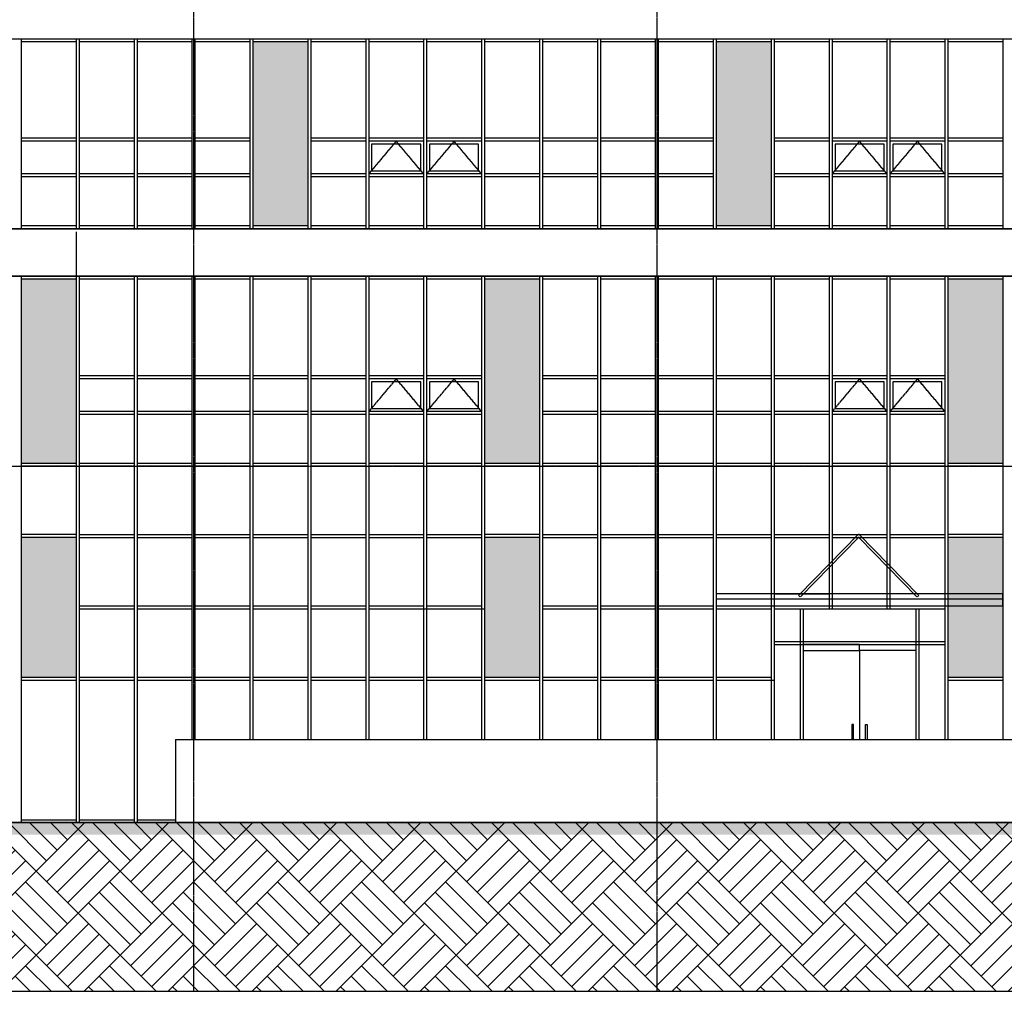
# Model space of a CAD drawing. Header units: millimetres. Extents: x 3445018 to 4174071, y -6064565 to -5122887.
# Tile 137 of 192: x 3752399 to 3768974, y -5349280 to -5332919. Entities that reach past the tile are written whole.
import ezdxf

# ---------------------------------------------------------------- set-up
doc = ezdxf.new("R2010")
doc.units = ezdxf.units.MM
doc.header["$MEASUREMENT"] = 0
doc.linetypes.add('CEN', pattern=[66, 60, -2, 2, -2])
for name, color, linetype in [('6', 6, 'CONTINUOUS'), ('CEN', 13, 'CEN'), ('EL1', 2, 'CONTINUOUS'), ('EL2', 3, 'CONTINUOUS'), ('FI', 6, 'CONTINUOUS'), ('HA', 9, 'CONTINUOUS'), ('SO-252', 252, 'CONTINUOUS'), ('WIN1', 4, 'CONTINUOUS'), ('WIN2', 9, 'CONTINUOUS')]:
    doc.layers.add(name, color=color, linetype=linetype)

msp = doc.modelspace()

# ---------------------------------------------------------------- hatches: boundary and pattern name
at = {"layer": 'HA'}
h = msp.add_hatch(dxfattribs=at)
h.set_pattern_fill('G38', color=256, scale=2000, angle=45, style=0, pattern_type=2)
h.set_pattern_definition([(45, (3799342.9, -5324631.8), (-707.107, 707.107), [2000, 0]), (45, (3798459, -5323747.9), (9e-14, 1414.214), [1000, -1000]), (45, (3798282.2, -5323571.2), (9e-14, 1414.214), [1000, -1000]), (45, (3798105.5, -5323394.4), (9e-14, 1414.214), [1000, -1000]), (135, (3799342.9, -5324631.8), (-707.107, -707.107), [2000, 0]), (135, (3799519.7, -5324455.1), (-1414.214, 2e-13), [1000, -1000]), (135, (3799696.4, -5324278.3), (-1414.214, 2e-13), [1000, -1000]), (135, (3799873.2, -5324101.5), (-1414.214, 2e-13), [1000, -1000])])
h.paths.add_polyline_path([(3785824.138, -5349279.63), (3785824.138, -5346439.461), (3741116.369, -5346439.461), (3741116.369, -5349279.63)])
at = {"layer": 'SO-252', "ltscale": 200}
h = msp.add_hatch(color=256, dxfattribs=at)
h.dxf.hatch_style = 1
h.paths.add_polyline_path([(3748524.138, -5333289.461), (3749449.138, -5333289.461), (3749449.138, -5336389.461), (3748524.138, -5336389.461)])
h.paths.add_polyline_path([(3756324.138, -5333289.461), (3757249.138, -5333289.461), (3757249.138, -5336389.461), (3756324.138, -5336389.461)])
h.paths.add_polyline_path([(3764124.138, -5333289.461), (3765049.138, -5333289.461), (3765049.138, -5336389.461), (3764124.138, -5336389.461)])
h.paths.add_polyline_path([(3771924.138, -5333289.461), (3772849.138, -5333289.461), (3772849.138, -5336389.461), (3771924.138, -5336389.461)])
h.paths.add_polyline_path([(3779724.138, -5333282.246), (3780749.138, -5333282.246), (3780749.138, -5336389.461), (3779724.138, -5336389.461)])
h = msp.add_hatch(color=256, dxfattribs=at)
h.dxf.hatch_style = 1
h.paths.add_polyline_path([(3775824.138, -5337289.461), (3776749.138, -5337289.461), (3776749.138, -5340389.461), (3775824.138, -5340389.461)])
h.paths.add_polyline_path([(3768024.138, -5337289.461), (3768949.138, -5337289.461), (3768949.138, -5340389.461), (3768024.138, -5340389.461)])
h.paths.add_polyline_path([(3760224.138, -5337289.461), (3761149.138, -5337289.461), (3761149.138, -5340389.461), (3760224.138, -5340389.461)])
h.paths.add_polyline_path([(3752424.138, -5337289.461), (3753349.138, -5337289.461), (3753349.138, -5340389.461), (3752424.138, -5340389.461)])
h = msp.add_hatch(color=256, dxfattribs=at)
h.dxf.hatch_style = 1
h.paths.add_polyline_path([(3753349.138, -5341639.461), (3752424.138, -5341639.461), (3752424.138, -5343989.461), (3753349.138, -5343989.461)])
h.paths.add_polyline_path([(3761149.138, -5341639.461), (3760224.138, -5341639.461), (3760224.138, -5343989.461), (3761149.138, -5343989.461)])
h.paths.add_polyline_path([(3768949.138, -5341639.461), (3768024.138, -5341639.461), (3768024.138, -5343989.461), (3768949.138, -5343989.461)])
h.paths.add_polyline_path([(3776749.138, -5341639.461), (3775824.138, -5341639.461), (3775824.138, -5343989.461), (3776749.138, -5343989.461)])

# ---------------------------------------------------------------- linework, layer by layer
at = {"layer": '6'}
msp.add_lwpolyline([(3785824.138, -5349279.63), (3785824.138, -5346439.461), (3741116.369, -5346439.461), (3741116.369, -5349279.63)], close=True, dxfattribs=at)
at = {"layer": 'CEN'}
for p, q in [((3755324.138, -5293351.227), (3755324.138, -5349279.63)), ((3763124.138, -5293351.227), (3763124.138, -5349279.63)), ((3741116.369, -5336439.461), (3785824.138, -5336439.461)), ((3741116.369, -5340439.461), (3785824.138, -5340439.461)), ((3741116.369, -5346439.461), (3785824.138, -5346439.461))]:
    msp.add_line(p, q, dxfattribs=at)
for points in [[(3759199.138, -5335514.461), (3758736.638, -5334964.461), (3758274.138, -5335514.461)], [(3760174.138, -5335514.461), (3759711.638, -5334964.461), (3759249.138, -5335514.461)], [(3766999.138, -5335514.461), (3766536.638, -5334964.461), (3766074.138, -5335514.461)], [(3767974.138, -5335514.461), (3767511.638, -5334964.461), (3767049.138, -5335514.461)], [(3759199.138, -5339514.461), (3758736.638, -5338964.461), (3758274.138, -5339514.461)], [(3760174.138, -5339514.461), (3759711.638, -5338964.461), (3759249.138, -5339514.461)], [(3766999.138, -5339514.461), (3766536.638, -5338964.461), (3766074.138, -5339514.461)], [(3767974.138, -5339514.461), (3767511.638, -5338964.461), (3767049.138, -5339514.461)]]:
    msp.add_lwpolyline(points, dxfattribs=at)
at = {"layer": 'EL1'}
msp.add_solid([(3741116.369, -5346639.461), (3741116.369, -5346439.461), (3785824.138, -5346639.461), (3785824.138, -5346439.461)], dxfattribs=at)
at = {"layer": 'EL2', "ltscale": 200}
for q in [(3778924.138, -5345039.461), (3755024.138, -5346439.461)]:
    msp.add_line((3755024.138, -5345039.461), q, dxfattribs=at)
at = {"layer": 'FI', "ltscale": 200}
for p, q in [((3745349.138, -5333239.461), (3780899.138, -5333239.461)), ((3780899.138, -5336439.461), (3745349.138, -5336439.461)), ((3780899.138, -5337239.461), (3745349.138, -5337239.461))]:
    msp.add_line(p, q, dxfattribs=at)
at = {"layer": 'SO-252', "ltscale": 200}
msp.add_line((3753349.138, -5336489.461), (3753349.138, -5340489.461), dxfattribs=at)
at = {"layer": 'WIN1', "ltscale": 200}
for p, q in [((3745449.138, -5333239.461), (3780799.138, -5333239.461)), ((3752424.138, -5333239.461), (3752424.138, -5336439.461)), ((3753349.138, -5333289.461), (3752424.138, -5333289.461)), ((3753349.138, -5333239.461), (3753349.138, -5336439.461)), ((3753399.138, -5333239.461), (3753399.138, -5336439.461)), ((3754324.138, -5333289.461), (3753399.138, -5333289.461)), ((3754324.138, -5333239.461), (3754324.138, -5336439.461)), ((3754374.138, -5333239.461), (3754374.138, -5336439.461)), ((3755299.138, -5333289.461), (3754374.138, -5333289.461)), ((3755299.138, -5333239.461), (3755299.138, -5336439.461)), ((3755349.138, -5333239.461), (3755349.138, -5336439.461)), ((3756274.138, -5333289.461), (3755349.138, -5333289.461)), ((3756274.138, -5333239.461), (3756274.138, -5336439.461)), ((3756324.138, -5333239.461), (3756324.138, -5336439.461)), ((3757249.138, -5333289.461), (3756324.138, -5333289.461)), ((3757249.138, -5333239.461), (3757249.138, -5336439.461)), ((3757299.138, -5333239.461), (3757299.138, -5336439.461)), ((3758224.138, -5333289.461), (3757299.138, -5333289.461)), ((3758224.138, -5333239.461), (3758224.138, -5336439.461)), ((3758274.138, -5333239.461), (3758274.138, -5336439.461)), ((3759199.138, -5333289.461), (3758274.138, -5333289.461)), ((3759199.138, -5333239.461), (3759199.138, -5336439.461)), ((3759249.138, -5333239.461), (3759249.138, -5336439.461)), ((3760174.138, -5333289.461), (3759249.138, -5333289.461)), ((3760174.138, -5333239.461), (3760174.138, -5336439.461)), ((3760224.138, -5333239.461), (3760224.138, -5336439.461)), ((3761149.138, -5333289.461), (3760224.138, -5333289.461)), ((3761149.138, -5333239.461), (3761149.138, -5336439.461)), ((3761199.138, -5333239.461), (3761199.138, -5336439.461)), ((3762124.138, -5333289.461), (3761199.138, -5333289.461)), ((3762124.138, -5333239.461), (3762124.138, -5336439.461)), ((3762174.138, -5333239.461), (3762174.138, -5336439.461)), ((3763099.138, -5333289.461), (3762174.138, -5333289.461)), ((3763099.138, -5333239.461), (3763099.138, -5336439.461)), ((3763149.138, -5333239.461), (3763149.138, -5336439.461)), ((3764074.138, -5333289.461), (3763149.138, -5333289.461)), ((3764074.138, -5333239.461), (3764074.138, -5336439.461)), ((3764124.138, -5333239.461), (3764124.138, -5336439.461)), ((3765049.138, -5333289.461), (3764124.138, -5333289.461)), ((3765049.138, -5333239.461), (3765049.138, -5336439.461)), ((3765099.138, -5333239.461), (3765099.138, -5336439.461)), ((3766024.138, -5333289.461), (3765099.138, -5333289.461)), ((3766024.138, -5333239.461), (3766024.138, -5336439.461)), ((3766074.138, -5333239.461), (3766074.138, -5336439.461)), ((3766999.138, -5333289.461), (3766074.138, -5333289.461)), ((3766999.138, -5333239.461), (3766999.138, -5336439.461)), ((3767049.138, -5333239.461), (3767049.138, -5336439.461)), ((3767974.138, -5333289.461), (3767049.138, -5333289.461)), ((3767974.138, -5333239.461), (3767974.138, -5336439.461)), ((3768024.138, -5333239.461), (3768024.138, -5336439.461)), ((3768949.138, -5333289.461), (3768024.138, -5333289.461)), ((3768949.138, -5333239.461), (3768949.138, -5336439.461)), ((3753349.138, -5334914.461), (3752424.138, -5334914.461)), ((3753349.138, -5334964.461), (3752424.138, -5334964.461)), ((3754324.138, -5334914.461), (3753399.138, -5334914.461)), ((3754324.138, -5334964.461), (3753399.138, -5334964.461)), ((3755299.138, -5334914.461), (3754374.138, -5334914.461)), ((3755299.138, -5334964.461), (3754374.138, -5334964.461)), ((3756274.138, -5334914.461), (3755349.138, -5334914.461)), ((3756274.138, -5334964.461), (3755349.138, -5334964.461)), ((3758224.138, -5334914.461), (3757299.138, -5334914.461)), ((3758224.138, -5334964.461), (3757299.138, -5334964.461)), ((3759199.138, -5334914.461), (3758274.138, -5334914.461)), ((3759199.138, -5334964.461), (3758274.138, -5334964.461)), ((3760174.138, -5334914.461), (3759249.138, -5334914.461)), ((3760174.138, -5334964.461), (3759249.138, -5334964.461)), ((3761149.138, -5334914.461), (3760224.138, -5334914.461)), ((3761149.138, -5334964.461), (3760224.138, -5334964.461)), ((3762124.138, -5334914.461), (3761199.138, -5334914.461)), ((3762124.138, -5334964.461), (3761199.138, -5334964.461)), ((3763099.138, -5334914.461), (3762174.138, -5334914.461)), ((3763099.138, -5334964.461), (3762174.138, -5334964.461)), ((3764074.138, -5334914.461), (3763149.138, -5334914.461)), ((3764074.138, -5334964.461), (3763149.138, -5334964.461)), ((3766024.138, -5334914.461), (3765099.138, -5334914.461)), ((3766024.138, -5334964.461), (3765099.138, -5334964.461)), ((3766999.138, -5334914.461), (3766074.138, -5334914.461)), ((3766999.138, -5334964.461), (3766074.138, -5334964.461)), ((3767974.138, -5334914.461), (3767049.138, -5334914.461)), ((3767974.138, -5334964.461), (3767049.138, -5334964.461)), ((3768949.138, -5334914.461), (3768024.138, -5334914.461)), ((3768949.138, -5334964.461), (3768024.138, -5334964.461)), ((3753349.138, -5335514.461), (3752424.138, -5335514.461)), ((3753349.138, -5335564.461), (3752424.138, -5335564.461)), ((3754324.138, -5335514.461), (3753399.138, -5335514.461)), ((3754324.138, -5335564.461), (3753399.138, -5335564.461)), ((3755299.138, -5335514.461), (3754374.138, -5335514.461)), ((3755299.138, -5335564.461), (3754374.138, -5335564.461)), ((3756274.138, -5335514.461), (3755349.138, -5335514.461)), ((3756274.138, -5335564.461), (3755349.138, -5335564.461)), ((3758224.138, -5335514.461), (3757299.138, -5335514.461)), ((3758224.138, -5335564.461), (3757299.138, -5335564.461)), ((3759199.138, -5335514.461), (3758274.138, -5335514.461)), ((3759199.138, -5335564.461), (3758274.138, -5335564.461)), ((3760174.138, -5335514.461), (3759249.138, -5335514.461)), ((3760174.138, -5335564.461), (3759249.138, -5335564.461)), ((3761149.138, -5335514.461), (3760224.138, -5335514.461)), ((3761149.138, -5335564.461), (3760224.138, -5335564.461)), ((3762124.138, -5335514.461), (3761199.138, -5335514.461)), ((3762124.138, -5335564.461), (3761199.138, -5335564.461)), ((3763099.138, -5335514.461), (3762174.138, -5335514.461)), ((3763099.138, -5335564.461), (3762174.138, -5335564.461)), ((3764074.138, -5335514.461), (3763149.138, -5335514.461)), ((3764074.138, -5335564.461), (3763149.138, -5335564.461)), ((3766024.138, -5335514.461), (3765099.138, -5335514.461)), ((3766024.138, -5335564.461), (3765099.138, -5335564.461)), ((3766999.138, -5335514.461), (3766074.138, -5335514.461)), ((3766999.138, -5335564.461), (3766074.138, -5335564.461)), ((3767974.138, -5335514.461), (3767049.138, -5335514.461)), ((3767974.138, -5335564.461), (3767049.138, -5335564.461)), ((3768949.138, -5335514.461), (3768024.138, -5335514.461)), ((3768949.138, -5335564.461), (3768024.138, -5335564.461)), ((3745449.138, -5336439.461), (3780799.138, -5336439.461)), ((3753349.138, -5336389.461), (3752424.138, -5336389.461)), ((3754324.138, -5336389.461), (3753399.138, -5336389.461)), ((3755299.138, -5336389.461), (3754374.138, -5336389.461)), ((3756274.138, -5336389.461), (3755349.138, -5336389.461)), ((3757249.138, -5336389.461), (3756324.138, -5336389.461)), ((3758224.138, -5336389.461), (3757299.138, -5336389.461)), ((3759199.138, -5336389.461), (3758274.138, -5336389.461)), ((3760174.138, -5336389.461), (3759249.138, -5336389.461)), ((3761149.138, -5336389.461), (3760224.138, -5336389.461)), ((3762124.138, -5336389.461), (3761199.138, -5336389.461)), ((3763099.138, -5336389.461), (3762174.138, -5336389.461)), ((3764074.138, -5336389.461), (3763149.138, -5336389.461)), ((3765049.138, -5336389.461), (3764124.138, -5336389.461)), ((3766024.138, -5336389.461), (3765099.138, -5336389.461)), ((3766999.138, -5336389.461), (3766074.138, -5336389.461)), ((3767974.138, -5336389.461), (3767049.138, -5336389.461)), ((3768949.138, -5336389.461), (3768024.138, -5336389.461)), ((3745449.138, -5337239.461), (3780799.138, -5337239.461)), ((3752424.138, -5337239.461), (3752424.138, -5340489.461)), ((3753349.138, -5337289.461), (3752424.138, -5337289.461)), ((3753349.138, -5337239.461), (3753349.138, -5346439.461)), ((3753399.138, -5337239.461), (3753399.138, -5340489.461)), ((3754324.138, -5337289.461), (3753399.138, -5337289.461)), ((3754324.138, -5337239.461), (3754324.138, -5340489.461)), ((3754374.138, -5337239.461), (3754374.138, -5340489.461)), ((3755299.138, -5337289.461), (3754374.138, -5337289.461)), ((3755299.138, -5337239.461), (3755299.138, -5340489.461)), ((3755349.138, -5337239.461), (3755349.138, -5340489.461)), ((3756274.138, -5337289.461), (3755349.138, -5337289.461)), ((3756274.138, -5337239.461), (3756274.138, -5340489.461)), ((3756324.138, -5337239.461), (3756324.138, -5340489.461)), ((3757249.138, -5337289.461), (3756324.138, -5337289.461)), ((3757249.138, -5337239.461), (3757249.138, -5340489.461)), ((3757299.138, -5337239.461), (3757299.138, -5340489.461)), ((3758224.138, -5337289.461), (3757299.138, -5337289.461)), ((3758224.138, -5337239.461), (3758224.138, -5340489.461)), ((3758274.138, -5337239.461), (3758274.138, -5340489.461)), ((3759199.138, -5337289.461), (3758274.138, -5337289.461)), ((3759199.138, -5337239.461), (3759199.138, -5340489.461)), ((3759249.138, -5337239.461), (3759249.138, -5340489.461)), ((3760174.138, -5337289.461), (3759249.138, -5337289.461)), ((3760174.138, -5337239.461), (3760174.138, -5340489.461)), ((3760224.138, -5337239.461), (3760224.138, -5340489.461)), ((3761149.138, -5337289.461), (3760224.138, -5337289.461)), ((3761149.138, -5337239.461), (3761149.138, -5340489.461)), ((3761199.138, -5337239.461), (3761199.138, -5340489.461)), ((3762124.138, -5337289.461), (3761199.138, -5337289.461)), ((3762124.138, -5337239.461), (3762124.138, -5340489.461)), ((3762174.138, -5337239.461), (3762174.138, -5340489.461)), ((3763099.138, -5337289.461), (3762174.138, -5337289.461)), ((3763099.138, -5337239.461), (3763099.138, -5340489.461)), ((3763149.138, -5337239.461), (3763149.138, -5340489.461)), ((3764074.138, -5337289.461), (3763149.138, -5337289.461)), ((3764074.138, -5337239.461), (3764074.138, -5340489.461)), ((3764124.138, -5337239.461), (3764124.138, -5340489.461)), ((3765049.138, -5337289.461), (3764124.138, -5337289.461)), ((3765049.138, -5337239.461), (3765049.138, -5340489.461)), ((3765099.138, -5337239.461), (3765099.138, -5340489.461)), ((3766024.138, -5337289.461), (3765099.138, -5337289.461)), ((3766024.138, -5337239.461), (3766024.138, -5340489.461)), ((3766074.138, -5337239.461), (3766074.138, -5340489.461)), ((3766999.138, -5337289.461), (3766074.138, -5337289.461)), ((3766999.138, -5337239.461), (3766999.138, -5340489.461)), ((3767049.138, -5337239.461), (3767049.138, -5340489.461)), ((3767974.138, -5337289.461), (3767049.138, -5337289.461)), ((3767974.138, -5337239.461), (3767974.138, -5340489.461)), ((3768024.138, -5337239.461), (3768024.138, -5340489.461)), ((3768949.138, -5337289.461), (3768024.138, -5337289.461)), ((3768949.138, -5337239.461), (3768949.138, -5340489.461)), ((3754324.138, -5338914.461), (3753399.138, -5338914.461)), ((3754324.138, -5338964.461), (3753399.138, -5338964.461)), ((3755299.138, -5338914.461), (3754374.138, -5338914.461)), ((3755299.138, -5338964.461), (3754374.138, -5338964.461)), ((3756274.138, -5338914.461), (3755349.138, -5338914.461)), ((3756274.138, -5338964.461), (3755349.138, -5338964.461)), ((3757249.138, -5338914.461), (3756324.138, -5338914.461)), ((3757249.138, -5338964.461), (3756324.138, -5338964.461)), ((3758224.138, -5338914.461), (3757299.138, -5338914.461)), ((3758224.138, -5338964.461), (3757299.138, -5338964.461)), ((3759199.138, -5338914.461), (3758274.138, -5338914.461)), ((3759199.138, -5338964.461), (3758274.138, -5338964.461)), ((3760174.138, -5338914.461), (3759249.138, -5338914.461)), ((3760174.138, -5338964.461), (3759249.138, -5338964.461)), ((3762124.138, -5338914.461), (3761199.138, -5338914.461)), ((3762124.138, -5338964.461), (3761199.138, -5338964.461)), ((3763099.138, -5338914.461), (3762174.138, -5338914.461)), ((3763099.138, -5338964.461), (3762174.138, -5338964.461)), ((3764074.138, -5338914.461), (3763149.138, -5338914.461)), ((3764074.138, -5338964.461), (3763149.138, -5338964.461)), ((3765049.138, -5338914.461), (3764124.138, -5338914.461)), ((3765049.138, -5338964.461), (3764124.138, -5338964.461)), ((3766024.138, -5338914.461), (3765099.138, -5338914.461)), ((3766024.138, -5338964.461), (3765099.138, -5338964.461)), ((3766999.138, -5338914.461), (3766074.138, -5338914.461)), ((3766999.138, -5338964.461), (3766074.138, -5338964.461)), ((3767974.138, -5338914.461), (3767049.138, -5338914.461)), ((3767974.138, -5338964.461), (3767049.138, -5338964.461)), ((3754324.138, -5339514.461), (3753399.138, -5339514.461)), ((3754324.138, -5339564.461), (3753399.138, -5339564.461)), ((3755299.138, -5339514.461), (3754374.138, -5339514.461)), ((3755299.138, -5339564.461), (3754374.138, -5339564.461)), ((3756274.138, -5339514.461), (3755349.138, -5339514.461)), ((3756274.138, -5339564.461), (3755349.138, -5339564.461)), ((3757249.138, -5339514.461), (3756324.138, -5339514.461)), ((3757249.138, -5339564.461), (3756324.138, -5339564.461)), ((3758224.138, -5339514.461), (3757299.138, -5339514.461)), ((3758224.138, -5339564.461), (3757299.138, -5339564.461)), ((3759199.138, -5339514.461), (3758274.138, -5339514.461)), ((3759199.138, -5339564.461), (3758274.138, -5339564.461)), ((3760174.138, -5339514.461), (3759249.138, -5339514.461)), ((3760174.138, -5339564.461), (3759249.138, -5339564.461)), ((3762124.138, -5339514.461), (3761199.138, -5339514.461)), ((3762124.138, -5339564.461), (3761199.138, -5339564.461)), ((3763099.138, -5339514.461), (3762174.138, -5339514.461)), ((3763099.138, -5339564.461), (3762174.138, -5339564.461)), ((3764074.138, -5339514.461), (3763149.138, -5339514.461)), ((3764074.138, -5339564.461), (3763149.138, -5339564.461)), ((3765049.138, -5339514.461), (3764124.138, -5339514.461)), ((3765049.138, -5339564.461), (3764124.138, -5339564.461)), ((3766024.138, -5339514.461), (3765099.138, -5339514.461)), ((3766024.138, -5339564.461), (3765099.138, -5339564.461)), ((3766999.138, -5339514.461), (3766074.138, -5339514.461)), ((3766999.138, -5339564.461), (3766074.138, -5339564.461)), ((3767974.138, -5339514.461), (3767049.138, -5339514.461)), ((3767974.138, -5339564.461), (3767049.138, -5339564.461)), ((3753349.138, -5340389.461), (3752424.138, -5340389.461)), ((3753349.138, -5340439.461), (3752424.138, -5340439.461)), ((3754324.138, -5340389.461), (3753399.138, -5340389.461)), ((3754324.138, -5340439.461), (3753399.138, -5340439.461)), ((3755299.138, -5340389.461), (3754374.138, -5340389.461)), ((3755299.138, -5340439.461), (3754374.138, -5340439.461)), ((3756274.138, -5340389.461), (3755349.138, -5340389.461)), ((3756274.138, -5340439.461), (3755349.138, -5340439.461)), ((3757249.138, -5340389.461), (3756324.138, -5340389.461)), ((3757249.138, -5340439.461), (3756324.138, -5340439.461)), ((3758224.138, -5340389.461), (3757299.138, -5340389.461)), ((3758224.138, -5340439.461), (3757299.138, -5340439.461)), ((3759199.138, -5340389.461), (3758274.138, -5340389.461)), ((3759199.138, -5340439.461), (3758274.138, -5340439.461)), ((3760174.138, -5340389.461), (3759249.138, -5340389.461)), ((3760174.138, -5340439.461), (3759249.138, -5340439.461)), ((3761149.138, -5340389.461), (3760224.138, -5340389.461)), ((3761149.138, -5340439.461), (3760224.138, -5340439.461)), ((3762124.138, -5340389.461), (3761199.138, -5340389.461)), ((3762124.138, -5340439.461), (3761199.138, -5340439.461)), ((3763099.138, -5340389.461), (3762174.138, -5340389.461)), ((3763099.138, -5340439.461), (3762174.138, -5340439.461)), ((3764074.138, -5340389.461), (3763149.138, -5340389.461)), ((3764074.138, -5340439.461), (3763149.138, -5340439.461)), ((3765049.138, -5340389.461), (3764124.138, -5340389.461)), ((3765049.138, -5340439.461), (3764124.138, -5340439.461)), ((3766024.138, -5340389.461), (3765099.138, -5340389.461)), ((3766024.138, -5340439.461), (3765099.138, -5340439.461)), ((3766999.138, -5340389.461), (3766074.138, -5340389.461)), ((3766999.138, -5340439.461), (3766074.138, -5340439.461)), ((3767974.138, -5340389.461), (3767049.138, -5340389.461)), ((3767974.138, -5340439.461), (3767049.138, -5340439.461)), ((3768949.138, -5340389.461), (3768024.138, -5340389.461)), ((3768949.138, -5340439.461), (3768024.138, -5340439.461)), ((3752424.138, -5340489.461), (3752424.138, -5346439.461)), ((3753399.138, -5340489.461), (3753399.138, -5346439.461)), ((3754324.138, -5340489.461), (3754324.138, -5346439.461)), ((3754374.138, -5340489.461), (3754374.138, -5346439.461)), ((3755299.138, -5340489.461), (3755299.138, -5345039.461)), ((3755349.138, -5340489.461), (3755349.138, -5345039.461)), ((3756274.138, -5340489.461), (3756274.138, -5345039.461)), ((3756324.138, -5340489.461), (3756324.138, -5345039.461)), ((3757249.138, -5340489.461), (3757249.138, -5345039.461)), ((3757299.138, -5340489.461), (3757299.138, -5345039.461)), ((3758224.138, -5340489.461), (3758224.138, -5345039.461)), ((3758274.138, -5340489.461), (3758274.138, -5345039.461)), ((3759199.138, -5340489.461), (3759199.138, -5345039.461)), ((3759249.138, -5340489.461), (3759249.138, -5345039.461)), ((3760174.138, -5340489.461), (3760174.138, -5345039.461)), ((3760224.138, -5340489.461), (3760224.138, -5345039.461)), ((3761149.138, -5340489.461), (3761149.138, -5345039.461)), ((3761199.138, -5340489.461), (3761199.138, -5345039.461)), ((3762124.138, -5340489.461), (3762124.138, -5345039.461)), ((3762174.138, -5340489.461), (3762174.138, -5345039.461)), ((3763099.138, -5340489.461), (3763099.138, -5345039.461)), ((3763149.138, -5340489.461), (3763149.138, -5345039.461)), ((3764074.138, -5340489.461), (3764074.138, -5345039.461)), ((3764124.138, -5340489.461), (3764124.138, -5345039.461)), ((3765049.138, -5340489.461), (3765049.138, -5345039.461)), ((3765099.138, -5340489.461), (3765099.138, -5345039.461)), ((3766024.138, -5340489.461), (3766024.138, -5342839.461)), ((3766074.138, -5340489.461), (3766074.138, -5342839.461)), ((3766999.138, -5340489.461), (3766999.138, -5342839.461)), ((3767049.138, -5340489.461), (3767049.138, -5342839.461)), ((3767974.138, -5340489.461), (3767974.138, -5345039.461)), ((3768024.138, -5340489.461), (3768024.138, -5345039.461)), ((3768949.138, -5340489.461), (3768949.138, -5345039.461)), ((3753349.138, -5341589.461), (3752424.138, -5341589.461)), ((3753399.138, -5341589.461), (3754324.138, -5341589.461)), ((3754374.138, -5341589.461), (3755299.138, -5341589.461)), ((3755349.138, -5341589.461), (3756274.138, -5341589.461)), ((3756324.138, -5341589.461), (3757249.138, -5341589.461)), ((3757299.138, -5341589.461), (3758224.138, -5341589.461)), ((3758274.138, -5341589.461), (3759199.138, -5341589.461)), ((3759249.138, -5341589.461), (3760174.138, -5341589.461)), ((3761149.138, -5341589.461), (3760224.138, -5341589.461)), ((3761199.138, -5341589.461), (3762124.138, -5341589.461)), ((3762174.138, -5341589.461), (3763099.138, -5341589.461)), ((3763149.138, -5341589.461), (3764074.138, -5341589.461)), ((3764124.138, -5341589.461), (3765049.138, -5341589.461)), ((3765099.138, -5341589.461), (3766024.138, -5341589.461)), ((3766074.138, -5341589.461), (3766999.138, -5341589.461)), ((3767049.138, -5341589.461), (3767974.138, -5341589.461)), ((3768949.138, -5341589.461), (3768024.138, -5341589.461)), ((3753349.138, -5341639.461), (3752424.138, -5341639.461)), ((3753399.138, -5341639.461), (3754324.138, -5341639.461)), ((3754374.138, -5341639.461), (3755299.138, -5341639.461)), ((3755349.138, -5341639.461), (3756274.138, -5341639.461)), ((3756324.138, -5341639.461), (3757249.138, -5341639.461)), ((3757299.138, -5341639.461), (3758224.138, -5341639.461)), ((3758274.138, -5341639.461), (3759199.138, -5341639.461)), ((3759249.138, -5341639.461), (3760174.138, -5341639.461)), ((3761149.138, -5341639.461), (3760224.138, -5341639.461)), ((3761199.138, -5341639.461), (3762124.138, -5341639.461)), ((3762174.138, -5341639.461), (3763099.138, -5341639.461)), ((3763149.138, -5341639.461), (3764074.138, -5341639.461)), ((3764124.138, -5341639.461), (3765049.138, -5341639.461)), ((3765099.138, -5341639.461), (3766024.138, -5341639.461)), ((3766074.138, -5341639.461), (3766999.138, -5341639.461)), ((3767049.138, -5341639.461), (3767974.138, -5341639.461)), ((3768949.138, -5341639.461), (3768024.138, -5341639.461)), ((3753399.138, -5342789.461), (3754324.138, -5342789.461)), ((3753399.138, -5342839.461), (3754324.138, -5342839.461)), ((3754374.138, -5342789.461), (3755299.138, -5342789.461)), ((3754374.138, -5342839.461), (3755299.138, -5342839.461)), ((3755349.138, -5342789.461), (3756274.138, -5342789.461)), ((3755349.138, -5342839.461), (3756274.138, -5342839.461)), ((3756324.138, -5342789.461), (3757249.138, -5342789.461)), ((3756324.138, -5342839.461), (3757249.138, -5342839.461)), ((3757299.138, -5342789.461), (3758224.138, -5342789.461)), ((3757299.138, -5342839.461), (3758224.138, -5342839.461)), ((3758274.138, -5342789.461), (3759199.138, -5342789.461)), ((3758274.138, -5342839.461), (3759199.138, -5342839.461)), ((3759199.138, -5342839.461), (3760224.138, -5342839.461)), ((3759249.138, -5342789.461), (3760174.138, -5342789.461)), ((3761199.138, -5342789.461), (3762124.138, -5342789.461)), ((3761199.138, -5342839.461), (3762124.138, -5342839.461)), ((3762174.138, -5342789.461), (3763099.138, -5342789.461)), ((3762174.138, -5342839.461), (3763099.138, -5342839.461)), ((3763149.138, -5342789.461), (3764074.138, -5342789.461)), ((3763149.138, -5342839.461), (3764074.138, -5342839.461)), ((3764124.138, -5342789.461), (3765049.138, -5342789.461)), ((3764124.138, -5342839.461), (3765049.138, -5342839.461)), ((3765099.138, -5342789.461), (3766024.138, -5342789.461)), ((3765099.138, -5342839.461), (3766074.138, -5342839.461)), ((3765536.638, -5342839.461), (3765536.638, -5345039.461)), ((3765586.638, -5342839.461), (3765586.638, -5345039.461)), ((3766074.138, -5342789.461), (3766999.138, -5342789.461)), ((3766074.138, -5342839.461), (3766999.138, -5342839.461)), ((3766999.138, -5342839.461), (3767974.138, -5342839.461)), ((3767049.138, -5342789.461), (3767974.138, -5342789.461)), ((3767486.638, -5342839.461), (3767486.638, -5345039.461)), ((3767536.638, -5342839.461), (3767536.638, -5345039.461)), ((3765099.138, -5343389.461), (3767974.138, -5343389.461)), ((3765099.138, -5343439.461), (3767974.138, -5343439.461)), ((3766536.638, -5343539.461), (3766536.638, -5345039.461)), ((3752424.138, -5343989.461), (3753349.138, -5343989.461)), ((3752424.138, -5344039.461), (3753349.138, -5344039.461)), ((3753399.138, -5343989.461), (3754324.138, -5343989.461)), ((3753399.138, -5343989.461), (3754324.138, -5343989.461)), ((3753399.138, -5344039.461), (3754324.138, -5344039.461)), ((3753399.138, -5344039.461), (3754324.138, -5344039.461)), ((3754374.138, -5343989.461), (3755299.138, -5343989.461)), ((3754374.138, -5344039.461), (3755299.138, -5344039.461)), ((3755349.138, -5343989.461), (3756274.138, -5343989.461)), ((3755349.138, -5344039.461), (3756274.138, -5344039.461)), ((3756324.138, -5343989.461), (3757249.138, -5343989.461)), ((3756324.138, -5344039.461), (3757249.138, -5344039.461)), ((3757299.138, -5343989.461), (3758224.138, -5343989.461)), ((3757299.138, -5344039.461), (3758224.138, -5344039.461)), ((3758274.138, -5343989.461), (3759199.138, -5343989.461)), ((3758274.138, -5344039.461), (3759199.138, -5344039.461)), ((3759249.138, -5343989.461), (3760174.138, -5343989.461)), ((3759249.138, -5344039.461), (3760174.138, -5344039.461)), ((3760224.138, -5343989.461), (3761149.138, -5343989.461)), ((3760224.138, -5344039.461), (3761149.138, -5344039.461)), ((3761199.138, -5343989.461), (3762124.138, -5343989.461)), ((3761199.138, -5344039.461), (3762124.138, -5344039.461)), ((3762174.138, -5343989.461), (3763099.138, -5343989.461)), ((3762174.138, -5344039.461), (3763099.138, -5344039.461)), ((3763149.138, -5343989.461), (3764074.138, -5343989.461)), ((3763149.138, -5344039.461), (3764074.138, -5344039.461)), ((3764124.138, -5343989.461), (3765049.138, -5343989.461)), ((3764124.138, -5344039.461), (3765099.138, -5344039.461)), ((3768024.138, -5343989.461), (3768949.138, -5343989.461)), ((3768024.138, -5344039.461), (3768949.138, -5344039.461)), ((3752424.138, -5346389.461), (3753349.138, -5346389.461)), ((3753399.138, -5346389.461), (3754324.138, -5346389.461)), ((3754374.138, -5346389.461), (3755024.138, -5346389.461)), ((3752424.138, -5346439.461), (3753349.138, -5346439.461)), ((3753399.138, -5346439.461), (3754324.138, -5346439.461)), ((3754374.138, -5346439.461), (3755024.138, -5346439.461))]:
    msp.add_line(p, q, dxfattribs=at)
for points in [[(3765586.638, -5343539.461), (3766536.638, -5343539.461), (3766536.638, -5343439.461), (3765586.638, -5343439.461)], [(3767486.638, -5343539.461), (3766536.638, -5343539.461), (3766536.638, -5343439.461), (3767486.638, -5343439.461)]]:
    msp.add_lwpolyline(points, close=True, dxfattribs=at)
at = {"layer": 'WIN2', "ltscale": 200}
for p, q in [((3765099.138, -5342589.461), (3766024.138, -5342589.461)), ((3764124.138, -5342669.461), (3768949.138, -5342669.461))]:
    msp.add_line(p, q, dxfattribs=at)
for points in [[(3759149.138, -5335014.461), (3758324.138, -5335014.461), (3758324.138, -5335464.461), (3759149.138, -5335464.461)], [(3760124.138, -5335014.461), (3759299.138, -5335014.461), (3759299.138, -5335464.461), (3760124.138, -5335464.461)], [(3766949.138, -5335014.461), (3766124.138, -5335014.461), (3766124.138, -5335464.461), (3766949.138, -5335464.461)], [(3767924.138, -5335014.461), (3767099.138, -5335014.461), (3767099.138, -5335464.461), (3767924.138, -5335464.461)], [(3759149.138, -5339014.461), (3758324.138, -5339014.461), (3758324.138, -5339464.461), (3759149.138, -5339464.461)], [(3760124.138, -5339014.461), (3759299.138, -5339014.461), (3759299.138, -5339464.461), (3760124.138, -5339464.461)], [(3766949.138, -5339014.461), (3766124.138, -5339014.461), (3766124.138, -5339464.461), (3766949.138, -5339464.461)], [(3767924.138, -5339014.461), (3767099.138, -5339014.461), (3767099.138, -5339464.461), (3767924.138, -5339464.461)], [(3764124.138, -5342789.461), (3768949.138, -5342789.461), (3768949.138, -5342589.461), (3764124.138, -5342589.461)]]:
    msp.add_lwpolyline(points, close=True, dxfattribs=at)
msp.add_lwpolyline([(3766511.578, -5341643.813), (3765548.564, -5342631.519, -0.414213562), (3765527.353, -5342631.788), (3765520.193, -5342624.807, -0.414213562), (3765519.924, -5342603.595), (3766511.578, -5341586.514, -0.421647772), (3766533.058, -5341586.514), (3767524.712, -5342603.595, -0.414213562), (3767524.443, -5342624.807), (3767517.283, -5342631.788, -0.414213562), (3767496.072, -5342631.519), (3766533.058, -5341643.813, 0.421647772)], format="xyb", close=True, dxfattribs=at)
for points in [[(3766436.638, -5345039.461), (3766436.638, -5344789.461), (3766406.638, -5344789.461), (3766406.638, -5345039.461)], [(3766636.638, -5345039.461), (3766636.638, -5344789.461), (3766666.638, -5344789.461), (3766666.638, -5345039.461)]]:
    msp.add_lwpolyline(points, dxfattribs=at)

doc.saveas('drawing.dxf')
